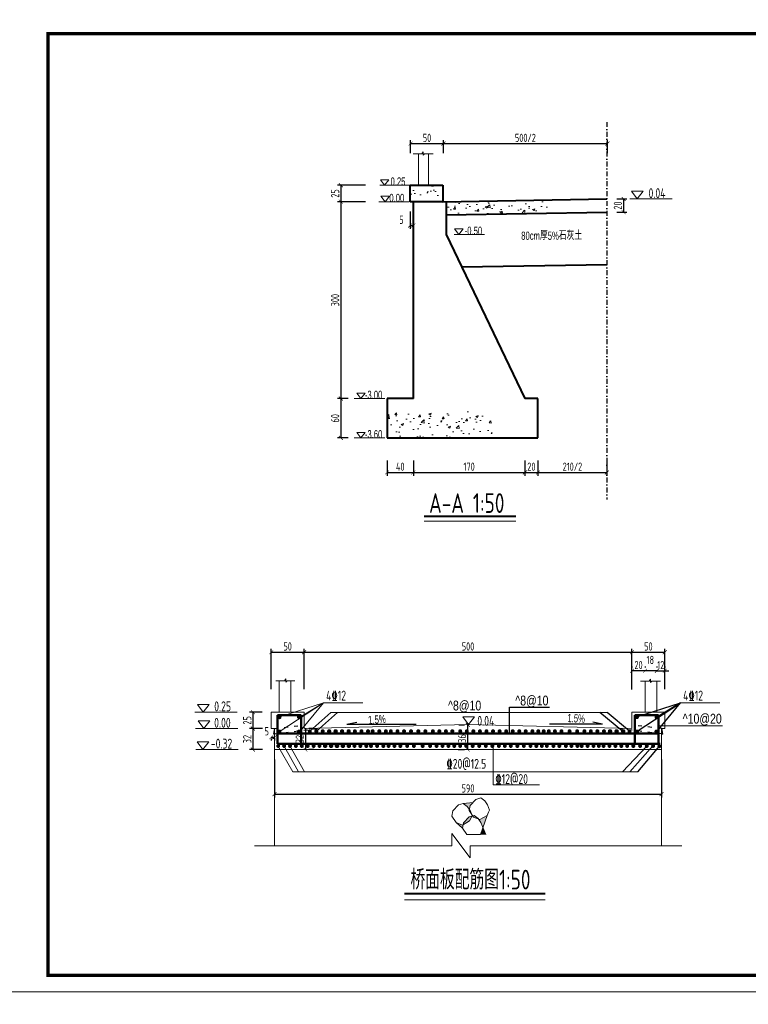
# Model space of a CAD drawing. Header units: inches. Extents: x 97745 to 142261, y 62673 to 100665.
# Tile 45 of 148: x 108033 to 110255, y 73880 to 76881. Entities that reach past the tile are written whole.
import ezdxf

# ---------------------------------------------------------------- set-up
doc = ezdxf.new("R2010")
doc.units = ezdxf.units.IN
doc.header["$MEASUREMENT"] = 0
doc.linetypes.add('ACAD_ISO03W100', pattern=[30, 12, -18])
doc.linetypes.add('DASHDOTX2', pattern=[2, 1, -0.5, 0, -0.5])
doc.layers.get('0').update_dxf_attribs({"lineweight": 15})
for name, color, linetype, lineweight in [('BM1', 7, 'Continuous', 15), ('文字', 7, 'Continuous', 20), ('虚线', 2, 'ACAD_ISO03W100', 25), ('轮廓线', 1, 'Continuous', 40), ('配筋1', 1, 'Continuous', 50)]:
    doc.layers.add(name, color=color, linetype=linetype, lineweight=lineweight)
doc.layers.add('轴线', color=3, linetype='DASHDOTX2')
doc.layers.add('配筋2', color=2, linetype='Continuous')
doc.styles.add('DIM_FONT', font='hztxt_e.shx', dxfattribs={"width": 0.8, "bigfont": 'hztxt.shx'})
doc.styles.add('HZTXT', font='tssdeng.shx', dxfattribs={"width": 0.75, "bigfont": 'hztxt.shx'})
doc.styles.get("Standard").update_dxf_attribs({"font": 'hztxt_e.shx', "width": 0.7, "bigfont": 'hztxt.shx'})
doc.dimstyles.new('3', dxfattribs={"dimtxt": 25, "dimasz": 12, "dimexe": 10, "dimexo": 30, "dimgap": 5, "dimtad": 1, "dimdec": 0, "dimzin": 0, "dimdsep": 46, "dimtxsty": 'HZTXT', "dimblk": 'ARCHTICK', "dimcen": 0, "dimclrt": 7, "dimazin": 2, "dimtfac": 1, "dimtdec": 0, "dimtix": 1, "dimtmove": 2, "dimatfit": 3, "dimfxl": 250, "dimtolj": 1, "dimtzin": 0, "dimarcsym": 0})

# ---------------------------------------------------------------- blocks, each defined once
blk = doc.blocks.new('_ArchTick')
at = {"color": 0, "linetype": 'ByBlock', "const_width": 0.15}
blk.add_lwpolyline([(-0.5, -0.5), (0.5, 0.5)], dxfattribs=at)
blk = doc.blocks.new('*D593')
at = {"color": 0, "lineweight": -2}
for p, q in [((109153.3, 75537.3), (109153.3, 75491.1)), ((109233.3, 75537.3), (109233.3, 75491.1)), ((109153.3, 75501.1), (109233.3, 75501.1))]:
    blk.add_line(p, q, dxfattribs=at)
at = {"color": 0, "lineweight": -2, "xscale": 12, "yscale": 12, "zscale": 12, "rotation": 180}
blk.add_blockref('_ArchTick', (109153.3, 75501.1), dxfattribs=at)
at = {"color": 0, "lineweight": -2, "xscale": 12, "yscale": 12, "zscale": 12}
blk.add_blockref('_ArchTick', (109233.3, 75501.1), dxfattribs=at)
at = {"color": 7, "insert": (109193.3, 75518.6), "char_height": 25, "attachment_point": 5, "style": 'HZTXT'}
blk.add_mtext('\\A1;40', dxfattribs=at)
blk = doc.blocks.new('*D594')
at = {"color": 0, "lineweight": -2}
for p, q in [((109233.3, 75537.3), (109233.3, 75491.1)), ((109573.3, 75537.3), (109573.3, 75491.1)), ((109233.3, 75501.1), (109573.3, 75501.1))]:
    blk.add_line(p, q, dxfattribs=at)
at = {"color": 0, "lineweight": -2, "xscale": 12, "yscale": 12, "zscale": 12, "rotation": 180}
blk.add_blockref('_ArchTick', (109233.3, 75501.1), dxfattribs=at)
at = {"color": 0, "lineweight": -2, "xscale": 12, "yscale": 12, "zscale": 12}
blk.add_blockref('_ArchTick', (109573.3, 75501.1), dxfattribs=at)
at = {"color": 7, "insert": (109403.3, 75518.6), "char_height": 25, "attachment_point": 5, "style": 'HZTXT'}
blk.add_mtext('\\A1;170', dxfattribs=at)
blk = doc.blocks.new('*D595')
at = {"color": 0, "lineweight": -2}
for p, q in [((109573.3, 75537.3), (109573.3, 75491.1)), ((109613.3, 75537.3), (109613.3, 75491.1)), ((109573.3, 75501.1), (109613.3, 75501.1))]:
    blk.add_line(p, q, dxfattribs=at)
at = {"color": 0, "lineweight": -2, "xscale": 12, "yscale": 12, "zscale": 12, "rotation": 180}
blk.add_blockref('_ArchTick', (109573.3, 75501.1), dxfattribs=at)
at = {"color": 0, "lineweight": -2, "xscale": 12, "yscale": 12, "zscale": 12}
blk.add_blockref('_ArchTick', (109613.3, 75501.1), dxfattribs=at)
at = {"color": 7, "insert": (109593.3, 75518.6), "char_height": 25, "attachment_point": 5, "style": 'HZTXT'}
blk.add_mtext('\\A1;20', dxfattribs=at)
blk = doc.blocks.new('*D596')
at = {"color": 0, "lineweight": -2}
for p, q in [((109087.1, 76376.2), (109002.3, 76376.2)), ((109012.3, 76376.2), (109012.3, 76326.2)), ((109087.1, 76326.2), (109002.3, 76326.2))]:
    blk.add_line(p, q, dxfattribs=at)
at = {"color": 0, "lineweight": -2, "xscale": 12, "yscale": 12, "zscale": 12}
for p, rotation in [((109012.3, 76376.2), 90), ((109012.3, 76326.2), 270)]:
    blk.add_blockref('_ArchTick', p, dxfattribs=dict(at, rotation=rotation))
at = {"color": 7, "insert": (108994.8, 76351.2), "char_height": 25, "attachment_point": 5, "rotation": 90, "style": 'HZTXT'}
blk.add_mtext('\\A1;25', dxfattribs=at)
blk = doc.blocks.new('*D597')
at = {"color": 0, "lineweight": -2}
for p, q in [((109034.7, 76326.2), (109002.3, 76326.2)), ((109012.3, 76326.2), (109012.3, 75726.2)), ((109034.7, 75726.2), (109002.3, 75726.2))]:
    blk.add_line(p, q, dxfattribs=at)
at = {"color": 0, "lineweight": -2, "xscale": 12, "yscale": 12, "zscale": 12}
for p, rotation in [((109012.3, 76326.2), 90), ((109012.3, 75726.2), 270)]:
    blk.add_blockref('_ArchTick', p, dxfattribs=dict(at, rotation=rotation))
at = {"color": 7, "insert": (108994.8, 76026.2), "char_height": 25, "attachment_point": 5, "rotation": 90, "style": 'HZTXT'}
blk.add_mtext('\\A1;300', dxfattribs=at)
blk = doc.blocks.new('*D598')
at = {"color": 0, "lineweight": -2}
for p, q in [((109034.7, 75726.2), (109002.3, 75726.2)), ((109012.3, 75726.2), (109012.3, 75606.2)), ((109034.7, 75606.2), (109002.3, 75606.2))]:
    blk.add_line(p, q, dxfattribs=at)
at = {"color": 0, "lineweight": -2, "xscale": 12, "yscale": 12, "zscale": 12}
for p, rotation in [((109012.3, 75726.2), 90), ((109012.3, 75606.2), 270)]:
    blk.add_blockref('_ArchTick', p, dxfattribs=dict(at, rotation=rotation))
at = {"color": 7, "insert": (108994.8, 75666.2), "char_height": 25, "attachment_point": 5, "rotation": 90, "style": 'HZTXT'}
blk.add_mtext('\\A1;60', dxfattribs=at)
blk = doc.blocks.new('三角形')
at = {"layer": '轮廓线', "color": 0, "lineweight": 20}
for p, q in [((24441.9, 199232.1), (24477.5, 199232.1)), ((24459.3, 199208.6), (24441.9, 199232.1)), ((24477.5, 199232.1), (24459.3, 199208.6))]:
    blk.add_line(p, q, dxfattribs=at)
blk = doc.blocks.new('*D626')
at = {"color": 0, "lineweight": -2}
for p, q in [((109853.3, 76334.4), (109884.5, 76334.4)), ((109874.5, 76334.4), (109874.5, 76294.4)), ((109853.3, 76294.4), (109884.5, 76294.4))]:
    blk.add_line(p, q, dxfattribs=at)
at = {"color": 0, "lineweight": -2, "xscale": 12, "yscale": 12, "zscale": 12}
for p, rotation in [((109874.5, 76334.4), 90), ((109874.5, 76294.4), 270)]:
    blk.add_blockref('_ArchTick', p, dxfattribs=dict(at, rotation=rotation))
at = {"color": 7, "insert": (109857, 76314.4), "char_height": 25, "attachment_point": 5, "rotation": 90, "style": 'HZTXT'}
blk.add_mtext('\\A1;20', dxfattribs=at)
blk = doc.blocks.new('*D599')
at = {"color": 0, "lineweight": -2}
for p, q in [((109224.9, 76473.6), (109224.9, 76513.2)), ((109324.9, 76473.6), (109324.9, 76513.2)), ((109224.9, 76503.2), (109324.9, 76503.2))]:
    blk.add_line(p, q, dxfattribs=at)
at = {"color": 0, "lineweight": -2, "xscale": 12, "yscale": 12, "zscale": 12, "rotation": 180}
blk.add_blockref('_ArchTick', (109224.9, 76503.2), dxfattribs=at)
at = {"color": 0, "lineweight": -2, "xscale": 12, "yscale": 12, "zscale": 12}
blk.add_blockref('_ArchTick', (109324.9, 76503.2), dxfattribs=at)
at = {"color": 7, "insert": (109274.9, 76520.7), "char_height": 25, "attachment_point": 5, "style": 'HZTXT'}
blk.add_mtext('\\A1;50', dxfattribs=at)
blk = doc.blocks.new('*D627')
at = {"color": 0, "lineweight": -2}
for p, q in [((109223.3, 76296.2), (109223.3, 76243.6)), ((109233.3, 76296.2), (109233.3, 76243.6)), ((109223.3, 76253.6), (109233.3, 76253.6))]:
    blk.add_line(p, q, dxfattribs=at)
at = {"color": 0, "lineweight": -2, "xscale": 12, "yscale": 12, "zscale": 12, "rotation": 180}
blk.add_blockref('_ArchTick', (109223.3, 76253.6), dxfattribs=at)
at = {"color": 0, "lineweight": -2, "xscale": 12, "yscale": 12, "zscale": 12}
blk.add_blockref('_ArchTick', (109233.3, 76253.6), dxfattribs=at)
at = {"color": 7, "insert": (109197, 76271.1), "char_height": 25, "attachment_point": 5, "style": 'HZTXT'}
blk.add_mtext('\\A1;5', dxfattribs=at)
blk = doc.blocks.new('*D602')
at = {"color": 0, "lineweight": -2}
for p, q in [((109324.9, 76473.6), (109324.9, 76513.2)), ((109824.9, 76473.6), (109824.9, 76513.2)), ((109324.9, 76503.2), (109824.9, 76503.2))]:
    blk.add_line(p, q, dxfattribs=at)
at = {"color": 0, "lineweight": -2, "xscale": 12, "yscale": 12, "zscale": 12, "rotation": 180}
blk.add_blockref('_ArchTick', (109324.9, 76503.2), dxfattribs=at)
at = {"color": 0, "lineweight": -2, "xscale": 12, "yscale": 12, "zscale": 12}
blk.add_blockref('_ArchTick', (109824.9, 76503.2), dxfattribs=at)
at = {"color": 7, "insert": (109574.9, 76520.7), "char_height": 25, "attachment_point": 5, "style": 'HZTXT'}
blk.add_mtext('\\A1;500/2', dxfattribs=at)
blk = doc.blocks.new('*D603')
at = {"color": 0, "lineweight": -2}
for p, q in [((109613.3, 75537.3), (109613.3, 75491.1)), ((109823.3, 75537.3), (109823.3, 75491.1)), ((109613.3, 75501.1), (109823.3, 75501.1))]:
    blk.add_line(p, q, dxfattribs=at)
at = {"color": 0, "lineweight": -2, "xscale": 12, "yscale": 12, "zscale": 12, "rotation": 180}
blk.add_blockref('_ArchTick', (109613.3, 75501.1), dxfattribs=at)
at = {"color": 0, "lineweight": -2, "xscale": 12, "yscale": 12, "zscale": 12}
blk.add_blockref('_ArchTick', (109823.3, 75501.1), dxfattribs=at)
at = {"color": 7, "insert": (109718.3, 75518.6), "char_height": 25, "attachment_point": 5, "style": 'HZTXT'}
blk.add_mtext('\\A1;210/2', dxfattribs=at)
blk = doc.blocks.new('*D628')
at = {"color": 0, "lineweight": -2}
for p, q in [((108810, 74626.6), (108810, 74510.8)), ((109990, 74626.6), (109990, 74510.8)), ((108810, 74520.8), (109990, 74520.8))]:
    blk.add_line(p, q, dxfattribs=at)
at = {"color": 0, "lineweight": -2, "xscale": 12, "yscale": 12, "zscale": 12, "rotation": 180}
blk.add_blockref('_ArchTick', (108810, 74520.8), dxfattribs=at)
at = {"color": 0, "lineweight": -2, "xscale": 12, "yscale": 12, "zscale": 12}
blk.add_blockref('_ArchTick', (109990, 74520.8), dxfattribs=at)
at = {"color": 7, "insert": (109400, 74538.3), "char_height": 25, "attachment_point": 5, "style": 'HZTXT'}
blk.add_mtext('\\A1;590', dxfattribs=at)
blk = doc.blocks.new('*D610')
at = {"color": 0, "lineweight": -2}
for p, q in [((108900, 74840.5), (108900, 74963.3)), ((108900, 74953.3), (109900, 74953.3)), ((109900, 74839.9), (109900, 74963.3))]:
    blk.add_line(p, q, dxfattribs=at)
at = {"color": 0, "lineweight": -2, "xscale": 12, "yscale": 12, "zscale": 12, "rotation": 180}
blk.add_blockref('_ArchTick', (108900, 74953.3), dxfattribs=at)
at = {"color": 0, "lineweight": -2, "xscale": 12, "yscale": 12, "zscale": 12}
blk.add_blockref('_ArchTick', (109900, 74953.3), dxfattribs=at)
at = {"color": 7, "insert": (109400, 74970.8), "char_height": 25, "attachment_point": 5, "style": 'HZTXT'}
blk.add_mtext('\\A1;500', dxfattribs=at)
blk = doc.blocks.new('*D611')
at = {"color": 0, "lineweight": -2}
for p, q in [((109900, 74840.5), (109900, 74963.3)), ((109900, 74953.3), (110000, 74953.3)), ((110000, 74840.5), (110000, 74963.3))]:
    blk.add_line(p, q, dxfattribs=at)
at = {"color": 0, "lineweight": -2, "xscale": 12, "yscale": 12, "zscale": 12, "rotation": 180}
blk.add_blockref('_ArchTick', (109900, 74953.3), dxfattribs=at)
at = {"color": 0, "lineweight": -2, "xscale": 12, "yscale": 12, "zscale": 12}
blk.add_blockref('_ArchTick', (110000, 74953.3), dxfattribs=at)
at = {"color": 7, "insert": (109950, 74970.8), "char_height": 25, "attachment_point": 5, "style": 'HZTXT'}
blk.add_mtext('\\A1;50', dxfattribs=at)
blk = doc.blocks.new('*D629')
at = {"color": 0, "lineweight": -2}
for p, q in [((108800, 74694.1), (108810, 74694.1)), ((108800, 74690.6), (108800, 74684.1)), ((108810, 74690.6), (108810, 74684.1))]:
    blk.add_line(p, q, dxfattribs=at)
at = {"color": 0, "lineweight": -2, "xscale": 12, "yscale": 12, "zscale": 12, "rotation": 180}
blk.add_blockref('_ArchTick', (108800, 74694.1), dxfattribs=at)
at = {"color": 0, "lineweight": -2, "xscale": 12, "yscale": 12, "zscale": 12}
blk.add_blockref('_ArchTick', (108810, 74694.1), dxfattribs=at)
at = {"color": 7, "insert": (108786.2, 74712.6), "char_height": 25, "attachment_point": 5, "style": 'HZTXT'}
blk.add_mtext('\\A1;5', dxfattribs=at)
blk = doc.blocks.new('*D612')
at = {"color": 0, "lineweight": -2}
for p, q in [((108772.6, 74770.6), (108734.1, 74770.6)), ((108744.1, 74770.6), (108744.1, 74720.6)), ((108772.6, 74720.6), (108734.1, 74720.6))]:
    blk.add_line(p, q, dxfattribs=at)
at = {"color": 0, "lineweight": -2, "xscale": 12, "yscale": 12, "zscale": 12}
for p, rotation in [((108744.1, 74770.6), 90), ((108744.1, 74720.6), 270)]:
    blk.add_blockref('_ArchTick', p, dxfattribs=dict(at, rotation=rotation))
at = {"color": 7, "insert": (108726.6, 74745.6), "char_height": 25, "attachment_point": 5, "rotation": 90, "style": 'HZTXT'}
blk.add_mtext('\\A1;25', dxfattribs=at)
blk = doc.blocks.new('*D613')
at = {"color": 0, "lineweight": -2}
for p, q in [((108772.8, 74720.6), (108734.1, 74720.6)), ((108744.1, 74720.6), (108744.1, 74656.6)), ((108772.8, 74656.6), (108734.1, 74656.6))]:
    blk.add_line(p, q, dxfattribs=at)
at = {"color": 0, "lineweight": -2, "xscale": 12, "yscale": 12, "zscale": 12}
for p, rotation in [((108744.1, 74720.6), 90), ((108744.1, 74656.6), 270)]:
    blk.add_blockref('_ArchTick', p, dxfattribs=dict(at, rotation=rotation))
at = {"color": 7, "insert": (108726.6, 74688.6), "char_height": 25, "attachment_point": 5, "rotation": 90, "style": 'HZTXT'}
blk.add_mtext('\\A1;32', dxfattribs=at)
blk = doc.blocks.new('*D614')
at = {"color": 0, "lineweight": -2}
for p, q in [((108800, 74840.5), (108800, 74963.3)), ((108800, 74953.3), (108900, 74953.3)), ((108900, 74840.5), (108900, 74963.3))]:
    blk.add_line(p, q, dxfattribs=at)
at = {"color": 0, "lineweight": -2, "xscale": 12, "yscale": 12, "zscale": 12, "rotation": 180}
blk.add_blockref('_ArchTick', (108800, 74953.3), dxfattribs=at)
at = {"color": 0, "lineweight": -2, "xscale": 12, "yscale": 12, "zscale": 12}
blk.add_blockref('_ArchTick', (108900, 74953.3), dxfattribs=at)
at = {"color": 7, "insert": (108850, 74970.8), "char_height": 25, "attachment_point": 5, "style": 'HZTXT'}
blk.add_mtext('\\A1;50', dxfattribs=at)
blk = doc.blocks.new('*D630')
at = {"color": 0, "lineweight": -2}
for p, q in [((108904.2, 74720.6), (108904.2, 74656.6)), ((108930, 74720.6), (108914.2, 74720.6)), ((108930, 74656.6), (108914.2, 74656.6))]:
    blk.add_line(p, q, dxfattribs=at)
at = {"color": 0, "lineweight": -2, "xscale": 12, "yscale": 12, "zscale": 12}
for p, rotation in [((108904.2, 74720.6), 90), ((108904.2, 74656.6), 270)]:
    blk.add_blockref('_ArchTick', p, dxfattribs=dict(at, rotation=rotation))
at = {"color": 7, "insert": (108886.7, 74688.6), "char_height": 25, "attachment_point": 5, "rotation": 90, "style": 'HZTXT'}
blk.add_mtext('\\A1;32', dxfattribs=at)
blk = doc.blocks.new('*D631')
at = {"color": 0, "lineweight": -2}
for p, q in [((109371.8, 74732.5), (109389.1, 74732.5)), ((109399.1, 74656.6), (109399.1, 74732.5)), ((109370, 74656.6), (109389.1, 74656.6))]:
    blk.add_line(p, q, dxfattribs=at)
at = {"color": 0, "lineweight": -2, "xscale": 12, "yscale": 12, "zscale": 12}
for p, rotation in [((109399.1, 74732.5), 90), ((109399.1, 74656.6), 270)]:
    blk.add_blockref('_ArchTick', p, dxfattribs=dict(at, rotation=rotation))
at = {"color": 7, "insert": (109381.6, 74690.4), "char_height": 25, "attachment_point": 5, "rotation": 90, "style": 'HZTXT'}
blk.add_mtext('\\A1;36', dxfattribs=at)
blk = doc.blocks.new('*D615')
at = {"color": 0, "lineweight": -2}
for p, q in [((109976, 74896.7), (109964, 74896.7)), ((109976, 74910.2), (109976, 74906.7)), ((109976, 74896.7), (110000, 74896.7)), ((110000, 74910.2), (110000, 74906.7)), ((110000, 74896.7), (110012, 74896.7))]:
    blk.add_line(p, q, dxfattribs=at)
at = {"color": 0, "lineweight": -2, "xscale": 12, "yscale": 12, "zscale": 12}
blk.add_blockref('_ArchTick', (109976, 74896.7), dxfattribs=at)
at = {"color": 0, "lineweight": -2, "xscale": 12, "yscale": 12, "zscale": 12, "rotation": 180}
blk.add_blockref('_ArchTick', (110000, 74896.7), dxfattribs=at)
at = {"color": 7, "insert": (109988, 74914.2), "char_height": 25, "attachment_point": 5, "style": 'HZTXT'}
blk.add_mtext('\\A1;12', dxfattribs=at)
blk = doc.blocks.new('*D616')
at = {"color": 0, "lineweight": -2}
for p, q in [((109940, 74910.2), (109940, 74906.7)), ((109976, 74896.7), (109940, 74896.7)), ((109976, 74910.2), (109976, 74906.7))]:
    blk.add_line(p, q, dxfattribs=at)
at = {"color": 0, "lineweight": -2, "xscale": 12, "yscale": 12, "zscale": 12, "rotation": 180}
blk.add_blockref('_ArchTick', (109940, 74896.7), dxfattribs=at)
at = {"color": 0, "lineweight": -2, "xscale": 12, "yscale": 12, "zscale": 12}
blk.add_blockref('_ArchTick', (109976, 74896.7), dxfattribs=at)
at = {"color": 7, "insert": (109956, 74929.8), "char_height": 25, "attachment_point": 5, "style": 'HZTXT'}
blk.add_mtext('\\A1;18', dxfattribs=at)
blk = doc.blocks.new('*D617')
at = {"color": 0, "lineweight": -2}
for p, q in [((109900, 74909.7), (109900, 74906.7)), ((109940, 74896.7), (109900, 74896.7)), ((109940, 74910.2), (109940, 74906.7))]:
    blk.add_line(p, q, dxfattribs=at)
at = {"color": 0, "lineweight": -2, "xscale": 12, "yscale": 12, "zscale": 12, "rotation": 180}
blk.add_blockref('_ArchTick', (109900, 74896.7), dxfattribs=at)
at = {"color": 0, "lineweight": -2, "xscale": 12, "yscale": 12, "zscale": 12}
blk.add_blockref('_ArchTick', (109940, 74896.7), dxfattribs=at)
at = {"color": 7, "insert": (109920, 74914.2), "char_height": 25, "attachment_point": 5, "style": 'HZTXT'}
blk.add_mtext('\\A1;20', dxfattribs=at)

msp = doc.modelspace()

# ---------------------------------------------------------------- hatches: boundary and pattern name
h = msp.add_hatch()
h.set_pattern_fill('AR-CONC', color=256, scale=10, style=0)
h.set_pattern_definition([(50, (15117.125, -124674.22), (71.726018, -6.275213), [7.5, -82.5]), (355, (15117.125, -124674.22), (-13.875133, 75.219213), [6, -66]), (100.4514, (15123.1, -124674.74), (57.850938, 68.943954), [6.37402, -70.114211]), (46.1842, (15117.125, -124654.22), (106.724105, -16.5519), [11.25, -123.75]), (96.6356, (15126.02, -124655.6), (93.46627, 97.411787), [9.56103, -105.1713]), (351.1842, (15117.12, -124654.22), (93.466195, 97.41186), [9, -99]), (21, (15127.125, -124659.22), (59.690705, -40.261889), [7.5, -82.5]), (326, (15127.125, -124659.22), (24.331533, 72.515005), [6, -66]), (71.4514, (15132.1, -124662.575), (84.022263, 32.25305), [6.37402, -70.114211]), (37.5, (15117.125, -124674.22), (1.2159855, 33.2893854), [0, -65.2, 0, -67, 0, -66.25]), (7.5, (15117.125, -124674.22), (26.306954, 39.441171), [0, -38.2, 0, -63.7, 0, -25.25]), (327.5, (15094.825, -124674.22), (53.3822436, -2.2554872), [0, -25, 0, -78, 0, -103.5]), (317.5, (15084.825, -124674.22), (58.318617, 10.010498), [0, -32.5, 0, -51.8, 0, -73.5])])
h.paths.add_polyline_path([(109223.254, 76376.193), (109223.254, 76326.193), (109233.254, 76326.193), (109323.254, 76326.193), (109323.254, 76376.193)])
h = msp.add_hatch()
h.set_pattern_fill('AR-CONC', color=256, scale=10, style=0)
h.set_pattern_definition([(50, (15117.125, -121704.22), (71.726018, -6.275213), [7.5, -82.5]), (355, (15117.125, -121704.22), (-13.875133, 75.219213), [6, -66]), (100.4514, (15123.1, -121704.74), (57.850938, 68.943954), [6.37402, -70.11421]), (46.1842, (15117.125, -121684.22), (106.724105, -16.5519), [11.25, -123.75]), (96.6356, (15126.02, -121685.6), (93.46627, 97.411787), [9.56103, -105.1713]), (351.1842, (15117.12, -121684.22), (93.466195, 97.41186), [9, -99]), (21, (15127.125, -121689.22), (59.690705, -40.261889), [7.5, -82.5]), (326, (15127.125, -121689.22), (24.331533, 72.515005), [6, -66]), (71.4514, (15132.1, -121692.575), (84.022263, 32.25305), [6.37402, -70.11421]), (37.5, (15117.125, -121704.22), (1.2159855, 33.2893854), [0, -65.2, 0, -67, 0, -66.25]), (7.5, (15117.125, -121704.22), (26.306954, 39.441171), [0, -38.2, 0, -63.7, 0, -25.25]), (327.5, (15094.825, -121704.22), (53.3822436, -2.2554872), [0, -25, 0, -78, 0, -103.5]), (317.5, (15084.825, -121704.22), (58.318617, 10.010498), [0, -32.5, 0, -51.8, 0, -73.5])])
h.paths.add_polyline_path([(109648.174, 76314.057), (109645.391, 76316.634), (109651.837, 76316.634), (109648.174, 76319.468), (109648.174, 76334.412), (109333.254, 76326.446), (109333.254, 76286.446), (109648.174, 76294.412)])
h = msp.add_hatch()
h.set_pattern_fill('AR-CONC', color=256, scale=10, style=0)
h.set_pattern_definition([(50, (15117.125, -121384.22), (71.726018, -6.275213), [7.5, -82.5]), (355, (15117.125, -121384.22), (-13.875133, 75.219213), [6, -66]), (100.4514, (15123.1, -121384.74), (57.850938, 68.943954), [6.37402, -70.11421]), (46.1842, (15117.125, -121364.22), (106.724105, -16.5519), [11.25, -123.75]), (96.6356, (15126.02, -121365.6), (93.46627, 97.411787), [9.56103, -105.1713]), (351.1842, (15117.12, -121364.22), (93.466195, 97.41186), [9, -99]), (21, (15127.125, -121369.22), (59.690705, -40.261889), [7.5, -82.5]), (326, (15127.125, -121369.22), (24.331533, 72.515005), [6, -66]), (71.4514, (15132.1, -121372.575), (84.022263, 32.25305), [6.37402, -70.11421]), (37.5, (15117.125, -121384.22), (1.2159855, 33.2893854), [0, -65.2, 0, -67, 0, -66.25]), (7.5, (15117.125, -121384.22), (26.306954, 39.441171), [0, -38.2, 0, -63.7, 0, -25.25]), (327.5, (15094.825, -121384.22), (53.3822436, -2.2554872), [0, -25, 0, -78, 0, -103.5]), (317.5, (15084.825, -121384.22), (58.318617, 10.010498), [0, -32.5, 0, -51.8, 0, -73.5])])
h.paths.add_polyline_path([(109153.254, 75686.193), (109153.254, 75606.193), (109473.254, 75606.193), (109473.254, 75686.193)])
h = msp.add_hatch(color=256)
h.paths.add_polyline_path([(109458.068, 74455.968), (109445.258, 74419.077), (109438.939, 74434.803), (109432.188, 74444.766), (109436.114, 74443.239)])
h.paths.add_polyline_path([(109385.231, 74427.84), (109386.386, 74433.269), (109403.399, 74451.535), (109411.805, 74454.043), (109409.416, 74449.028), (109404.868, 74439.226)])
h.paths.add_polyline_path([(109416.832, 74450.739), (109414.151, 74454.742), (109418.359, 74455.997), (109430.614, 74447.088), (109432.188, 74444.766)])
h.paths.add_polyline_path([(109406.18, 74471.224), (109410.778, 74459.779), (109403.477, 74470.682), (109404.21, 74474.13)])
h.paths.add_polyline_path([(109397.855, 74483.509), (109385.6, 74492.418), (109415.333, 74495.566), (109406.826, 74486.433), (109404.21, 74474.13)])
h.paths.add_polyline_path([(109382.914, 74426.496), (109385.231, 74427.84), (109383.037, 74417.518), (109363.632, 74433.997)])
msp.add_hatch(color=256).paths.add_polyline_path([(109453.978, 74397.62), (109445.339, 74419.12), (109437.873, 74397.62)])
at = {"layer": '配筋1'}
for points in [[(108831.143, 74755.194, 1), (108818.972, 74755.194, 1)], [(108890.663, 74755.343, 1), (108878.493, 74755.343, 1)], [(109921.143, 74755.406, 1), (109908.972, 74755.406, 1)], [(109980.796, 74755.194, 1), (109968.626, 74755.194, 1)], [(108831.143, 74711.693, 1), (108818.972, 74711.693, 1)], [(108890.372, 74711.693, 1), (108878.201, 74711.693, 1)], [(108923.513, 74712.54, 1), (108911.342, 74712.54, 1)], [(108943.513, 74712.54, 1), (108931.342, 74712.54, 1)], [(108963.059, 74712.54, 1), (108950.888, 74712.54, 1)], [(108982.184, 74712.54, 1), (108970.014, 74712.54, 1)], [(108983.059, 74712.54, 1), (108970.888, 74712.54, 1)], [(109001.73, 74712.54, 1), (108989.559, 74712.54, 1)], [(109003.059, 74712.54, 1), (108990.888, 74712.54, 1)], [(109021.73, 74712.54, 1), (109009.559, 74712.54, 1)], [(109022.446, 74712.54, 1), (109010.275, 74712.54, 1)], [(109041.73, 74712.54, 1), (109029.559, 74712.54, 1)], [(109042.446, 74712.54, 1), (109030.275, 74712.54, 1)], [(109061.117, 74712.54, 1), (109048.947, 74712.54, 1)], [(109081.117, 74712.54, 1), (109068.947, 74712.54, 1)], [(109101.117, 74712.54, 1), (109088.947, 74712.54, 1)], [(109115.159, 74712.54, 1), (109102.988, 74712.54, 1)], [(109135.556, 74712.54, 1), (109123.385, 74712.54, 1)], [(109155.556, 74712.54, 1), (109143.385, 74712.54, 1)], [(109170.663, 74712.54, 1), (109158.492, 74712.54, 1)], [(109191.06, 74712.54, 1), (109178.889, 74712.54, 1)], [(109211.06, 74712.54, 1), (109198.889, 74712.54, 1)], [(109232.312, 74712.54, 1), (109220.141, 74712.54, 1)], [(109254.582, 74712.54, 1), (109242.412, 74712.54, 1)], [(109276.102, 74712.54, 1), (109263.931, 74712.54, 1)], [(109298.862, 74712.54, 1), (109286.692, 74712.54, 1)], [(109318.664, 74712.54, 1), (109306.494, 74712.54, 1)], [(109338.664, 74712.54, 1), (109326.494, 74712.54, 1)], [(109358.21, 74712.54, 1), (109346.039, 74712.54, 1)], [(109382.359, 74712.54, 1), (109370.189, 74712.54, 1)], [(109402.359, 74712.54, 1), (109390.189, 74712.54, 1)], [(109422.359, 74712.54, 1), (109410.189, 74712.54, 1)], [(109442.359, 74712.54, 1), (109430.189, 74712.54, 1)], [(109462.359, 74712.54, 1), (109450.189, 74712.54, 1)], [(109482.359, 74712.54, 1), (109470.189, 74712.54, 1)], [(109502.359, 74712.54, 1), (109490.189, 74712.54, 1)], [(109522.359, 74712.54, 1), (109510.189, 74712.54, 1)], [(109542.359, 74712.54, 1), (109530.189, 74712.54, 1)], [(109562.359, 74712.54, 1), (109550.189, 74712.54, 1)], [(109582.04, 74712.54, 1), (109569.869, 74712.54, 1)], [(109602.471, 74712.54, 1), (109590.3, 74712.54, 1)], [(109620.348, 74712.54, 1), (109608.177, 74712.54, 1)], [(109636.948, 74712.54, 1), (109624.777, 74712.54, 1)], [(109652.359, 74712.54, 1), (109640.189, 74712.54, 1)], [(109671.031, 74712.54, 1), (109658.86, 74712.54, 1)], [(109691.031, 74712.54, 1), (109678.86, 74712.54, 1)], [(109715.718, 74712.54, 1), (109703.547, 74712.54, 1)], [(109738.914, 74712.54, 1), (109726.743, 74712.54, 1)], [(109761.031, 74712.54, 1), (109748.86, 74712.54, 1)], [(109780.576, 74712.54, 1), (109768.405, 74712.54, 1)], [(109800.576, 74712.54, 1), (109788.405, 74712.54, 1)], [(109820.576, 74712.54, 1), (109808.405, 74712.54, 1)], [(109838.385, 74712.54, 1), (109826.214, 74712.54, 1)], [(109839.964, 74712.54, 1), (109827.793, 74712.54, 1)], [(109858.578, 74712.54, 1), (109846.407, 74712.54, 1)], [(109859.964, 74712.54, 1), (109847.793, 74712.54, 1)], [(109878.578, 74712.54, 1), (109866.407, 74712.54, 1)], [(109879.964, 74712.54, 1), (109867.793, 74712.54, 1)], [(109898.578, 74712.54, 1), (109886.407, 74712.54, 1)], [(109921.759, 74711.693, 1), (109909.588, 74711.693, 1)], [(109980.601, 74711.693, 1), (109968.43, 74711.693, 1)], [(108827.143, 74667.666, 1), (108814.972, 74667.666, 1)], [(108845.143, 74667.666, 1), (108832.972, 74667.666, 1)], [(108863.277, 74667.666, 1), (108851.107, 74667.666, 1)], [(108881.277, 74667.666, 1), (108869.107, 74667.666, 1)], [(108899.083, 74667.666, 1), (108886.913, 74667.666, 1)], [(108917.083, 74667.666, 1), (108904.913, 74667.666, 1)], [(108935.218, 74667.666, 1), (108923.047, 74667.666, 1)], [(108953.218, 74667.666, 1), (108941.047, 74667.666, 1)], [(108969.63, 74667.666, 1), (108957.459, 74667.666, 1)], [(108971.404, 74667.666, 1), (108959.233, 74667.666, 1)], [(108987.436, 74667.666, 1), (108975.265, 74667.666, 1)], [(108989.404, 74667.666, 1), (108977.233, 74667.666, 1)], [(109005.436, 74667.666, 1), (108993.265, 74667.666, 1)], [(109007.538, 74667.666, 1), (108995.367, 74667.666, 1)], [(109023.57, 74667.666, 1), (109011.399, 74667.666, 1)], [(109025.538, 74667.666, 1), (109013.367, 74667.666, 1)], [(109041.57, 74667.666, 1), (109029.399, 74667.666, 1)], [(109043.344, 74667.666, 1), (109031.173, 74667.666, 1)], [(109059.756, 74667.666, 1), (109047.585, 74667.666, 1)], [(109077.756, 74667.666, 1), (109065.585, 74667.666, 1)], [(109095.891, 74667.666, 1), (109083.72, 74667.666, 1)], [(109110.139, 74667.666, 1), (109097.969, 74667.666, 1)], [(109128.835, 74667.666, 1), (109116.665, 74667.666, 1)], [(109147.824, 74667.666, 1), (109135.653, 74667.666, 1)], [(109163.891, 74667.666, 1), (109151.72, 74667.666, 1)], [(109181.697, 74667.666, 1), (109169.526, 74667.666, 1)], [(109199.697, 74667.666, 1), (109187.526, 74667.666, 1)], [(109220.411, 74667.666, 1), (109208.241, 74667.666, 1)], [(109240.996, 74667.666, 1), (109228.825, 74667.666, 1)], [(109267.666, 74667.666, 1), (109255.496, 74667.666, 1)], [(109290.427, 74667.666, 1), (109278.257, 74667.666, 1)], [(109310.229, 74667.666, 1), (109298.059, 74667.666, 1)], [(109328.364, 74667.666, 1), (109316.193, 74667.666, 1)], [(109346.364, 74667.666, 1), (109334.193, 74667.666, 1)], [(109364.17, 74667.666, 1), (109351.999, 74667.666, 1)], [(109382.17, 74667.666, 1), (109369.999, 74667.666, 1)], [(109400.304, 74667.666, 1), (109388.133, 74667.666, 1)], [(109420.304, 74667.666, 1), (109408.133, 74667.666, 1)], [(109440.304, 74667.666, 1), (109428.133, 74667.666, 1)], [(109460.304, 74667.666, 1), (109448.133, 74667.666, 1)], [(109480.304, 74667.666, 1), (109468.133, 74667.666, 1)], [(109500.304, 74667.666, 1), (109488.133, 74667.666, 1)], [(109518.304, 74667.666, 1), (109506.133, 74667.666, 1)], [(109536.49, 74667.666, 1), (109524.319, 74667.666, 1)], [(109556.49, 74667.666, 1), (109544.319, 74667.666, 1)], [(109576.171, 74667.666, 1), (109564, 74667.666, 1)], [(109596.602, 74667.666, 1), (109584.431, 74667.666, 1)], [(109614.479, 74667.666, 1), (109602.308, 74667.666, 1)], [(109631.079, 74667.666, 1), (109618.908, 74667.666, 1)], [(109646.49, 74667.666, 1), (109634.319, 74667.666, 1)], [(109666.586, 74667.666, 1), (109654.415, 74667.666, 1)], [(109684.603, 74667.666, 1), (109672.432, 74667.666, 1)], [(109704.63, 74667.666, 1), (109692.459, 74667.666, 1)], [(109721.481, 74667.666, 1), (109709.31, 74667.666, 1)], [(109739.616, 74667.666, 1), (109727.445, 74667.666, 1)], [(109752.603, 74667.666, 1), (109740.432, 74667.666, 1)], [(109770.737, 74667.666, 1), (109758.566, 74667.666, 1)], [(109788.737, 74667.666, 1), (109776.566, 74667.666, 1)], [(109804.892, 74667.666, 1), (109792.721, 74667.666, 1)], [(109819.38, 74667.666, 1), (109807.209, 74667.666, 1)], [(109837.38, 74667.666, 1), (109825.209, 74667.666, 1)], [(109855.515, 74667.666, 1), (109843.344, 74667.666, 1)], [(109873.515, 74667.666, 1), (109861.344, 74667.666, 1)], [(109891.321, 74667.666, 1), (109879.15, 74667.666, 1)], [(109910.108, 74667.666, 1), (109897.937, 74667.666, 1)], [(109930.886, 74667.666, 1), (109918.715, 74667.666, 1)], [(109951.103, 74667.666, 1), (109938.933, 74667.666, 1)], [(109970.393, 74667.666, 1), (109958.222, 74667.666, 1)], [(109989.627, 74666.892, 1), (109977.457, 74666.892, 1)]]:
    msp.add_hatch(color=256, dxfattribs=at).paths.add_polyline_path(points)

# ---------------------------------------------------------------- linework, layer by layer
for p, q in [((109249.237, 76471.515), (109232.556, 76471.515)), ((109232.556, 76471.515), (109258.95, 76471.515)), ((109249.237, 76376.193), (109249.237, 76471.515)), ((109258.95, 76471.515), (109263.41, 76477.677)), ((109263.41, 76477.677), (109263.41, 76467.422)), ((109263.41, 76467.422), (109267.622, 76471.515)), ((109267.622, 76471.515), (109294.142, 76471.515)), ((109279.237, 76376.193), (109279.237, 76471.515)), ((109224.548, 76376.193), (109131.28, 76376.193)), ((109220.857, 76326.193), (109127.59, 76326.193)), ((109450.605, 76226.193), (109357.338, 76226.193)), ((109146.181, 75726.193), (109052.914, 75726.193)), ((109146.181, 75606.193), (109052.914, 75606.193)), ((109265.843, 75352.453), (109545.523, 75352.453)), ((108813.778, 74865.902), (108840.171, 74865.902)), ((108823.972, 74770.58), (108823.972, 74865.902)), ((108840.171, 74865.902), (108844.632, 74872.064)), ((108844.632, 74872.064), (108844.632, 74861.809)), ((108844.632, 74861.809), (108848.844, 74865.902)), ((108848.844, 74865.902), (108871.364, 74865.902)), ((108859.972, 74770.58), (108859.972, 74865.902)), ((109925.734, 74865.354), (109952.128, 74865.354)), ((109945.972, 74865.354), (109933.291, 74865.354)), ((109939.972, 74770.58), (109939.972, 74865.354)), ((109952.128, 74865.354), (109956.588, 74871.516)), ((109956.588, 74871.516), (109956.588, 74861.261)), ((109956.588, 74861.261), (109960.8, 74865.354)), ((109960.8, 74865.354), (109987.32, 74865.354)), ((109975.972, 74770.58), (109975.972, 74865.354)), ((108799.972, 74720.58), (108799.972, 74770.58)), ((108799.972, 74770.58), (108899.972, 74770.58)), ((108899.972, 74770.58), (108899.972, 74720.58)), ((109999.972, 74770.58), (109899.972, 74770.58)), ((109899.972, 74770.58), (109899.972, 74720.58)), ((109999.972, 74720.58), (109999.972, 74770.58)), ((108809.972, 74720.58), (108799.972, 74720.58)), ((108809.972, 74650.58), (108809.972, 74720.58)), ((108899.972, 74720.58), (109399.972, 74732.58)), ((109399.972, 74732.58), (109899.972, 74720.58)), ((109989.972, 74650.58), (109989.972, 74720.58)), ((109989.972, 74720.58), (109999.972, 74720.58)), ((108809.972, 74656.58), (109989.972, 74656.58)), ((108809.972, 74656.58), (108809.972, 74363.79)), ((109989.972, 74656.58), (109989.972, 74363.79)), ((109406.826, 74486.433), (109423.84, 74504.699)), ((109423.84, 74504.699), (109438.8, 74509.161)), ((109438.8, 74509.161), (109451.055, 74500.252)), ((109451.055, 74500.252), (109459.38, 74487.966)), ((109350.277, 74453.939), (109353.626, 74469.691)), ((109353.626, 74469.691), (109370.64, 74487.956)), ((109370.64, 74487.956), (109385.6, 74492.418)), ((109415.333, 74495.566), (109385.6, 74492.418)), ((109385.6, 74492.418), (109397.855, 74483.509)), ((109397.855, 74483.509), (109406.18, 74471.224)), ((109403.477, 74470.682), (109406.826, 74486.433)), ((109416.832, 74450.739), (109403.477, 74470.682)), ((109406.18, 74471.224), (109412.499, 74455.498)), ((109459.38, 74487.966), (109465.699, 74472.24)), ((109465.699, 74472.24), (109462.616, 74465.77)), ((109363.632, 74433.997), (109350.277, 74453.939)), ((109404.868, 74439.226), (109382.914, 74426.496)), ((109386.386, 74433.269), (109403.399, 74451.535)), ((109403.399, 74451.535), (109418.359, 74455.997)), ((109409.416, 74449.028), (109404.868, 74439.226)), ((109412.499, 74455.498), (109409.416, 74449.028)), ((109436.114, 74443.239), (109416.832, 74450.739)), ((109418.359, 74455.997), (109430.614, 74447.088)), ((109430.614, 74447.088), (109438.939, 74434.803)), ((109458.068, 74455.968), (109436.114, 74443.239)), ((109458.068, 74455.968), (109437.792, 74397.576)), ((109462.616, 74465.77), (109458.068, 74455.968)), ((109383.037, 74417.518), (109363.632, 74433.997)), ((109382.914, 74426.496), (109363.632, 74433.997)), ((109383.037, 74417.518), (109386.386, 74433.269)), ((109396.472, 74397.62), (109383.118, 74417.562)), ((109438.939, 74434.803), (109453.897, 74397.576)), ((109350.726, 74363.79), (109350.726, 74400.553)), ((109350.726, 74400.553), (109406.675, 74327.111)), ((109396.472, 74397.62), (109437.873, 74397.62)), ((108749.094, 74363.79), (109350.726, 74363.79)), ((109406.675, 74363.79), (110051.703, 74363.79)), ((109406.675, 74327.111), (109406.675, 74363.79)), ((109206.695, 74199.066), (109509.095, 74199.066)), ((109509.095, 74199.066), (109635.23, 74199.066))]:
    msp.add_line(p, q)
at = {"lineweight": -3}
for p, q in [((109030.819, 74734.324), (109060.509, 74740.129)), ((109809.827, 74734.324), (109780.138, 74740.129)), ((108809.972, 74720.58), (108806.381, 74704.008)), ((109030.819, 74734.324), (109242.176, 74734.324)), ((109809.827, 74734.324), (109648.471, 74734.324)), ((109989.972, 74720.58), (109993.563, 74704.008)), ((108811.379, 74690.756), (108803.29, 74689.746)), ((108811.379, 74704.632), (108806.381, 74704.008)), ((109990.271, 74704.419), (109993.563, 74704.008))]:
    msp.add_line(p, q, dxfattribs=at)
at = {"layer": 'BM1', "const_width": 1}
for points in [[(107951.098, 76918.642), (112193.926, 76918.642), (112193.926, 73918.339), (107951.098, 73918.339), (107951.098, 76918.642)], [(107951.098, 73918.339), (112193.926, 73918.339), (112193.926, 70918.036), (107951.098, 70918.036), (107951.098, 73918.339)]]:
    msp.add_lwpolyline(points, dxfattribs=at)
at = {"layer": 'BM1'}
for points in [[(107951.098, 76918.642), (112193.926, 76918.642), (112193.926, 73918.339), (107951.098, 73918.339)], [(107951.098, 73918.339), (112193.926, 73918.339), (112193.926, 70918.036), (107951.098, 70918.036)]]:
    msp.add_lwpolyline(points, close=True, dxfattribs=at)
at = {"layer": 'BM1', "color": 0, "linetype": 'Continuous', "const_width": 9.999}
msp.add_lwpolyline([(108118.942, 73968.334), (108118.942, 76838.341), (112143.932, 76838.341), (112143.932, 73968.334)], close=True, dxfattribs=at)
at = {"layer": '文字', "ltscale": 0.5}
for p, q in [((110022.339, 76334.412), (109893.206, 76334.412)), ((108826.081, 74756.507), (108959.586, 74799.288)), ((108827.005, 74713.164), (108959.586, 74799.288)), ((108883.142, 74706.779), (108959.586, 74799.288)), ((108959.586, 74799.288), (108886.336, 74754.04)), ((108959.586, 74799.288), (109079.08, 74799.288)), ((110048.255, 74799.288), (110167.75, 74799.288)), ((108695.859, 74770.58), (108566.726, 74770.58)), ((108917.372, 74713.037), (108981.296, 74770.032)), ((108937.525, 74712.408), (109002.079, 74770.032)), ((108981.296, 74770.032), (109824.447, 74770.032)), ((108697.646, 74720.58), (108568.514, 74720.58)), ((109980.972, 74729.31), (110176.282, 74729.31)), ((108699.162, 74656.58), (108570.03, 74656.58)), ((108820.348, 74667.626), (108865.773, 74588.704)), ((108839.088, 74667.5), (108882.986, 74588.704)), ((108857.053, 74667.948), (108901.698, 74588.704)), ((109476.189, 74674.559), (109476.189, 74548.874)), ((108865.773, 74588.704), (109918.115, 74588.704)), ((109476.189, 74548.874), (109618.301, 74548.874))]:
    msp.add_line(p, q, dxfattribs=at)
at = {"layer": '虚线', "lineweight": -3}
for p, q in [((108809.972, 74720.58), (108899.972, 74731.816)), ((108809.972, 74704.456), (108944.48, 74721.248)), ((109989.972, 74704.456), (109855.464, 74721.248)), ((109989.972, 74720.58), (109899.972, 74731.816))]:
    msp.add_line(p, q, dxfattribs=at)
at = {"layer": '轮廓线'}
for p, q in [((109223.254, 76326.193), (109223.254, 76376.193)), ((109223.254, 76376.193), (109323.254, 76376.193)), ((109323.254, 76376.193), (109323.254, 76326.193)), ((109323.254, 76326.193), (109823.254, 76334.378)), ((109323.254, 76326.193), (109223.254, 76326.193)), ((109233.254, 75726.193), (109233.254, 76326.193)), ((109333.254, 76326.193), (109333.254, 76226.193)), ((109333.254, 76286.446), (109823.254, 76294.378)), ((109333.254, 76226.193), (109573.254, 75726.193)), ((109380.773, 76127.195), (109823.254, 76134.357)), ((109153.254, 75726.193), (109153.254, 75606.193)), ((109233.254, 75726.193), (109153.254, 75726.193)), ((109613.254, 75726.193), (109573.254, 75726.193)), ((109613.254, 75606.193), (109613.254, 75726.193)), ((109153.254, 75606.193), (109613.254, 75606.193)), ((109265.843, 75368.038), (109545.523, 75368.038)), ((109206.695, 74218.338), (109509.095, 74218.338)), ((109509.095, 74218.338), (109635.23, 74218.338))]:
    msp.add_line(p, q, dxfattribs=at)
at = {"layer": '轴线', "ltscale": 15}
msp.add_line((109823.254, 76568.97), (109823.254, 75418.315), dxfattribs=at)
at = {"layer": '配筋1'}
for p, q in [((108818.972, 74720.58), (108818.972, 74761.58)), ((108818.972, 74761.58), (108890.972, 74761.58)), ((108890.972, 74761.58), (108890.972, 74674.559)), ((109908.972, 74720.58), (109908.972, 74761.58)), ((109908.972, 74761.58), (109980.972, 74761.58)), ((109980.972, 74761.58), (109980.972, 74674.559)), ((108818.972, 74720.58), (108818.972, 74674.559)), ((109908.972, 74720.58), (109908.972, 74674.559)), ((108818.972, 74705.608), (108818.972, 74700.608)), ((108818.972, 74705.608), (109980.972, 74705.608)), ((109980.972, 74705.608), (109980.972, 74700.608)), ((108818.972, 74674.559), (109985.636, 74674.559))]:
    msp.add_line(p, q, dxfattribs=at)
at = {"layer": '配筋2'}
for p, q in [((109914.751, 74756.507), (110048.255, 74799.288)), ((109915.675, 74713.164), (110048.255, 74799.288)), ((109971.811, 74706.779), (110048.255, 74799.288)), ((110048.255, 74799.288), (109975.006, 74754.04)), ((109526.436, 74705.608), (109526.436, 74785.901)), ((109526.436, 74785.901), (109648.438, 74785.901)), ((109872.266, 74712.229), (109801.631, 74770.032)), ((109892.582, 74712.541), (109824.447, 74770.032)), ((109945.101, 74667.342), (109871.493, 74588.704)), ((109963.757, 74667.715), (109893.004, 74588.704)), ((109918.115, 74588.704), (109983.906, 74667.342))]:
    msp.add_line(p, q, dxfattribs=at)

# ---------------------------------------------------------------- block references
at = {"xscale": 0.7200000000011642, "yscale": 0.7200000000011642, "zscale": 0.7200000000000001}
for p in [(91535.022, -67053.964), (91536.331, -67103.964), (91761.079, -67203.964), (91462.374, -67703.964), (91462.374, -67823.964)]:
    msp.add_blockref('三角形', p, dxfattribs=at)
at = {"layer": '轮廓线', "color": 0}
for p in [(85456.793, -122874.14), (84133.139, -124437.972), (84134.927, -124487.972), (84942.493, -124476.016), (84132.343, -124551.972)]:
    msp.add_blockref('三角形', p, dxfattribs=at)

# ---------------------------------------------------------------- texts
at = {"width": 0.7}
for s, p in [('0.25', (109163.747, 76375.07)), ('0.00', (109160.057, 76325.07)), ('-0.50', (109389.805, 76225.07)), ('80cm厚5%%%石灰土', (109562.267, 76210.01)), ('-3.00', (109085.381, 75725.07)), ('-3.60', (109085.381, 75605.07))]:
    msp.add_text(s, height=25, dxfattribs=at).set_placement(p)
at = {"style": 'HZTXT', "width": 0.75}
msp.add_text('0.04', height=30, dxfattribs=at).set_placement((109428.315, 74729.079))
at = {"char_height": 25, "width": 140.40668}
for insert, attachment_point, rotation in [((109094.661, 74758.953), 1, 4.19492), ((109757.049, 74763.094), 3, 357.478194)]:
    msp.add_mtext('1.5%', dxfattribs=dict(at, insert=insert, attachment_point=attachment_point, rotation=rotation))
at = {"layer": '文字', "ltscale": 0.5, "style": 'HZTXT', "width": 0.75}
for s, p in [('0.04', (109950.498, 76337.243)), ('4%%13212', (108967.259, 74806.118)), ('4%%13212', (110055.929, 74806.118)), ('0.25', (108626.052, 74773.412)), ('0.00', (108625.805, 74723.412)), ('-0.32', (108615.664, 74659.809)), ('%%13220@12.5', (109334.05, 74598.275)), ('%%13212@20', (109483.395, 74551.895))]:
    msp.add_text(s, height=30, dxfattribs=at).set_placement(p)
at = {"layer": '文字'}
for s, height, style, width, p in [('A-A 1:50', 60, 'HZTXT', 0.75, (109281.184, 75377.794)), ('^ 8@10', 30, 'DIM_FONT', 0.8, (109339.061, 74775.815)), ('^ 8@10', 30, 'DIM_FONT', 0.8, (109544.09, 74791.113)), ('^ 10@20', 30, 'DIM_FONT', 0.8, (110054.639, 74735.834)), ('桥面板配筋图1:50', 60, 'HZTXT', 0.75, (109224.396, 74230.329))]:
    msp.add_text(s, height=height, dxfattribs=dict(at, style=style, width=width)).set_placement(p)

# ---------------------------------------------------------------- dimensions: what is measured, and where the dimension line sits
for base, p1, p2, text, picture, middle in [((109324.899, 76503.231), (109224.899, 76443.627), (109324.899, 76443.627), '50', '*D599', (109274.899, 76520.731)), ((109824.899, 76503.231), (109324.899, 76443.627), (109824.899, 76443.627), '500/2', '*D602', (109574.899, 76520.731)), ((109823.254, 75501.12), (109613.254, 75567.32), (109823.254, 75567.32), '210/2', '*D603', (109718.254, 75518.62)), ((108899.972, 74953.292), (108799.972, 74810.461), (108899.972, 74810.461), '50', '*D614', (108849.972, 74970.792)), ((109999.972, 74953.292), (109899.972, 74810.461), (109999.972, 74810.461), '50', '*D611', (109949.972, 74970.792)), ((109899.972, 74896.706), (109939.972, 74880.203), (109899.972, 74879.655), '20', '*D617', (109919.972, 74914.206)), ((109999.972, 74896.706), (109975.972, 74880.203), (109999.972, 74880.203), '12', '*D615', (109987.972, 74914.206))]:
    dim = msp.add_linear_dim(base=base, p1=p1, p2=p2, text=text, dimstyle='3', override={"dimlfac": 0.5})
    dim.commit()
    dim.dimension.update_dxf_attribs({"geometry": picture, "text_midpoint": middle})
for base, p1, p2, picture, middle in [((109012.311, 76326.193), (109117.101, 76376.193), (109117.101, 76326.193), '*D596', (108994.811, 76351.193)), ((109012.311, 75726.193), (109064.706, 76326.193), (109064.706, 75726.193), '*D597', (108994.811, 76026.193)), ((109012.311, 75606.193), (109064.706, 75726.193), (109064.706, 75606.193), '*D598', (108994.811, 75666.193)), ((108744.117, 74720.58), (108802.587, 74770.58), (108802.587, 74720.58), '*D612', (108726.617, 74745.58)), ((108744.117, 74656.58), (108802.805, 74720.58), (108802.805, 74656.58), '*D613', (108726.617, 74688.58))]:
    dim = msp.add_linear_dim(base=base, p1=p1, p2=p2, angle=90, dimstyle='3', override={"dimlfac": 0.5})
    dim.commit()
    dim.dimension.update_dxf_attribs({"geometry": picture, "text_midpoint": middle})
dim = msp.add_aligned_dim(p1=(109823.254, 76334.378), p2=(109823.254, 76294.378), distance=51.247, dimstyle='3', override={"dimlfac": 0.5})
dim.commit()
dim.dimension.update_dxf_attribs({"geometry": '*D626', "text_midpoint": (109857.001, 76314.378)})
dim = msp.add_linear_dim(base=(109233.254, 76253.629), p1=(109223.254, 76326.193), p2=(109233.254, 76326.193), dimstyle='3', override={"dimlfac": 0.5})
dim.commit()
dim.dimension.update_dxf_attribs({"geometry": '*D627', "text_midpoint": (109197.044, 76271.129), "dimtype": 160})
for base, p1, p2, picture, middle in [((109233.254, 75501.12), (109153.254, 75567.32), (109233.254, 75567.32), '*D593', (109193.254, 75518.62)), ((109573.254, 75501.12), (109233.254, 75567.32), (109573.254, 75567.32), '*D594', (109403.254, 75518.62)), ((109613.254, 75501.12), (109573.254, 75567.32), (109613.254, 75567.32), '*D595', (109593.254, 75518.62)), ((109899.972, 74953.292), (108899.972, 74810.461), (109899.972, 74809.912), '*D610', (109399.972, 74970.792)), ((109989.972, 74520.767), (108809.972, 74656.58), (109989.972, 74656.58), '*D628', (109399.972, 74538.267))]:
    dim = msp.add_linear_dim(base=base, p1=p1, p2=p2, dimstyle='3', override={"dimlfac": 0.5})
    dim.commit()
    dim.dimension.update_dxf_attribs({"geometry": picture, "text_midpoint": middle})
for base, p1, p2, text, picture, middle in [((109939.972, 74896.706), (109975.972, 74880.203), (109939.972, 74880.203), '18', '*D616', (109955.972, 74929.817)), ((108809.972, 74694.082), (108799.972, 74720.58), (108809.972, 74720.58), '5', '*D629', (108786.246, 74712.649))]:
    dim = msp.add_linear_dim(base=base, p1=p1, p2=p2, text=text, dimstyle='3', override={"dimlfac": 0.5})
    dim.commit()
    dim.dimension.update_dxf_attribs({"geometry": picture, "text_midpoint": middle, "dimtype": 160})
dim = msp.add_linear_dim(base=(109399.123, 74732.537), p1=(109399.972, 74656.58), p2=(109401.795, 74732.537), angle=90, text='36', dimstyle='3', override={"dimlfac": 0.5})
dim.commit()
dim.dimension.update_dxf_attribs({"geometry": '*D631', "text_midpoint": (109381.623, 74690.399), "dimtype": 160})
dim = msp.add_linear_dim(base=(108904.176, 74656.58), p1=(108899.972, 74720.58), p2=(108899.972, 74656.58), angle=90, dimstyle='3', override={"dimlfac": 0.5})
dim.commit()
dim.dimension.update_dxf_attribs({"geometry": '*D630', "text_midpoint": (108886.676, 74688.58), "dimtype": 160})

doc.saveas('drawing.dxf')
